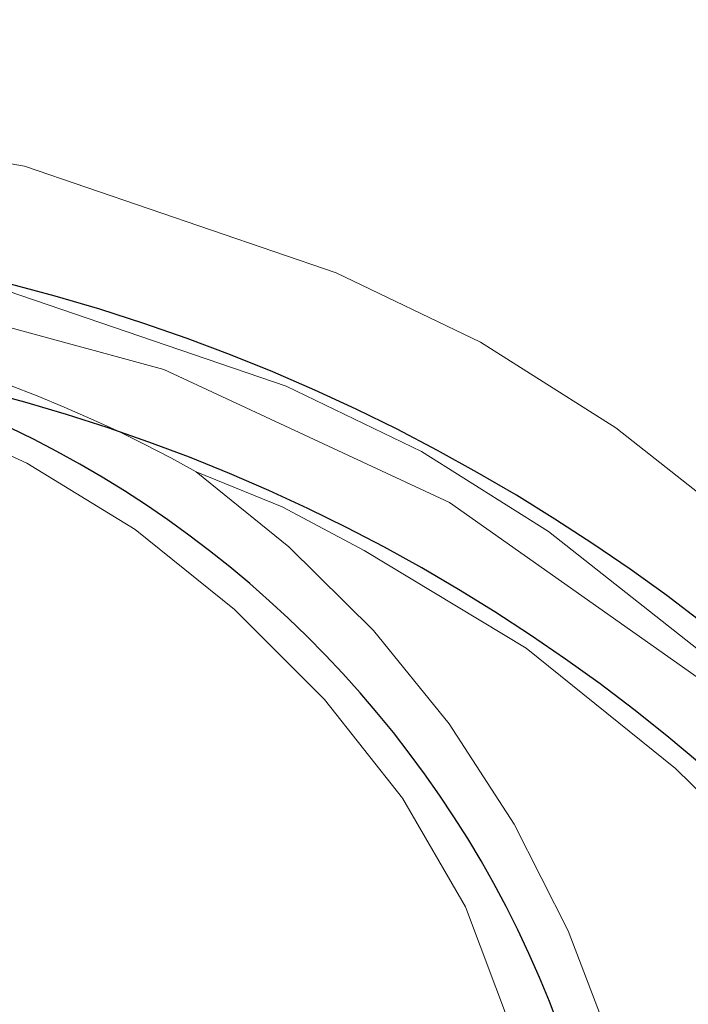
# Model space of a CAD drawing. Header units: inches. Extents: x 0 to 612, y 155 to 655.
# Tile 124 of 138: x 147.43 to 155.57, y 390.16 to 402.14. Entities that reach past the tile are written whole.
import ezdxf

# ---------------------------------------------------------------- set-up
doc = ezdxf.new("R2010")
doc.units = ezdxf.units.IN
doc.header["$MEASUREMENT"] = 0
doc.layers.add('Layer 1', color=7, linetype='Continuous')

# ---------------------------------------------------------------- blocks, each defined once
blk = doc.blocks.new('block 1283')
at = {"layer": 'Layer 1', "lineweight": 0}
for points in [[(146.113, 397.389)], [(147.519, 396.743)]]:
    blk.add_lwpolyline(points, dxfattribs=at)
blk.add_open_spline([(146.113, 397.389), (146.113, 397.389), (147.519, 396.743), (147.519, 396.743), (147.519, 396.743), (146.113, 397.389), (146.113, 397.389)], degree=3, knots=[0, 0, 0, 0, 1, 1, 1, 2, 2, 2, 2], dxfattribs=at)
blk = doc.blocks.new('block 1284')
at = {"layer": 'Layer 1', "lineweight": 0}
for points in [[(147.519, 396.743)], [(148.839, 395.936)]]:
    blk.add_lwpolyline(points, dxfattribs=at)
blk.add_open_spline([(147.519, 396.743), (147.519, 396.743), (148.839, 395.936), (148.839, 395.936), (148.839, 395.936), (147.519, 396.743), (147.519, 396.743)], degree=3, knots=[0, 0, 0, 0, 1, 1, 1, 2, 2, 2, 2], dxfattribs=at)
blk = doc.blocks.new('block 1285')
at = {"layer": 'Layer 1', "lineweight": 0}
for points in [[(148.839, 395.936)], [(150.048, 394.964)]]:
    blk.add_lwpolyline(points, dxfattribs=at)
blk.add_open_spline([(148.839, 395.936), (148.839, 395.936), (150.048, 394.964), (150.048, 394.964), (150.048, 394.964), (148.839, 395.936), (148.839, 395.936)], degree=3, knots=[0, 0, 0, 0, 1, 1, 1, 2, 2, 2, 2], dxfattribs=at)
blk = doc.blocks.new('block 1286')
at = {"layer": 'Layer 1', "lineweight": 0}
for points in [[(150.048, 394.964)], [(151.142, 393.866)]]:
    blk.add_lwpolyline(points, dxfattribs=at)
blk.add_open_spline([(150.048, 394.964), (150.048, 394.964), (151.142, 393.866), (151.142, 393.866), (151.142, 393.866), (150.048, 394.964), (150.048, 394.964)], degree=3, knots=[0, 0, 0, 0, 1, 1, 1, 2, 2, 2, 2], dxfattribs=at)
blk = doc.blocks.new('block 1287')
at = {"layer": 'Layer 1', "lineweight": 0}
for points in [[(151.142, 393.866)], [(152.09, 392.667)]]:
    blk.add_lwpolyline(points, dxfattribs=at)
blk.add_open_spline([(151.142, 393.866), (151.142, 393.866), (152.09, 392.667), (152.09, 392.667), (152.09, 392.667), (151.142, 393.866), (151.142, 393.866)], degree=3, knots=[0, 0, 0, 0, 1, 1, 1, 2, 2, 2, 2], dxfattribs=at)
blk = doc.blocks.new('block 1288')
at = {"layer": 'Layer 1', "lineweight": 0}
for points in [[(152.09, 392.667)], [(152.856, 391.343)]]:
    blk.add_lwpolyline(points, dxfattribs=at)
blk.add_open_spline([(152.09, 392.667), (152.09, 392.667), (152.856, 391.343), (152.856, 391.343), (152.856, 391.343), (152.09, 392.667), (152.09, 392.667)], degree=3, knots=[0, 0, 0, 0, 1, 1, 1, 2, 2, 2, 2], dxfattribs=at)
blk = doc.blocks.new('block 1289')
at = {"layer": 'Layer 1', "lineweight": 0}
for points in [[(152.856, 391.343)], [(153.951, 388.429)]]:
    blk.add_lwpolyline(points, dxfattribs=at)
blk.add_open_spline([(152.856, 391.343), (152.856, 391.343), (153.951, 388.429), (153.951, 388.429), (153.951, 388.429), (152.856, 391.343), (152.856, 391.343)], degree=3, knots=[0, 0, 0, 0, 1, 1, 1, 2, 2, 2, 2], dxfattribs=at)
blk = doc.blocks.new('block 1267')
at = {"layer": 'Layer 1'}
for name in ['block 1283', 'block 1284', 'block 1285', 'block 1286', 'block 1287', 'block 1288', 'block 1289']:
    blk.add_blockref(name, (0, 0), dxfattribs=at)
blk = doc.blocks.new('block 1266')
at = {"layer": 'Layer 1'}
blk.add_blockref('block 1267', (0, 0), dxfattribs=at)
blk = doc.blocks.new('block 1312')
at = {"layer": 'Layer 1', "color": 7, "lineweight": 25}
blk.add_open_spline([(141.594, 372.327), (148.885, 372.327), (154.795, 378.178), (154.795, 385.396), (154.795, 385.396), (154.795, 385.396), (154.795, 385.396), (154.795, 392.614), (148.885, 398.465), (141.594, 398.465), (141.594, 398.465), (141.594, 398.465), (141.594, 398.465), (141.594, 398.465), (141.594, 398.465), (141.594, 398.465)], degree=3, knots=[0, 0, 0, 0, 1, 1, 1, 2, 2, 2, 3, 3, 3, 4, 4, 4, 5, 5, 5, 5], dxfattribs=at)
blk = doc.blocks.new('block 1311')
at = {"layer": 'Layer 1'}
blk.add_blockref('block 1312', (0, 0), dxfattribs=at)
blk = doc.blocks.new('block 1310')
at = {"layer": 'Layer 1'}
blk.add_blockref('block 1311', (0, 0), dxfattribs=at)
blk = doc.blocks.new('block 1333')
at = {"layer": 'Layer 1', "color": 7, "lineweight": 25}
blk.add_open_spline([(141.594, 372.327), (148.885, 372.327), (154.795, 378.178), (154.795, 385.396), (154.795, 385.396), (154.795, 385.396), (154.795, 385.396), (154.795, 392.614), (148.885, 398.465), (141.594, 398.465), (141.594, 398.465), (141.594, 398.465), (141.594, 398.465), (141.594, 398.465), (141.594, 398.465), (141.594, 398.465)], degree=3, knots=[0, 0, 0, 0, 1, 1, 1, 2, 2, 2, 3, 3, 3, 4, 4, 4, 5, 5, 5, 5], dxfattribs=at)
blk = doc.blocks.new('block 1332')
at = {"layer": 'Layer 1'}
blk.add_blockref('block 1333', (0, 0), dxfattribs=at)
blk = doc.blocks.new('block 1331')
at = {"layer": 'Layer 1'}
blk.add_blockref('block 1332', (0, 0), dxfattribs=at)
blk = doc.blocks.new('block 1339')
at = {"layer": 'Layer 1', "lineweight": 0}
for points in [[(147.311, 397.694)], [(147.646, 397.564)]]:
    blk.add_lwpolyline(points, dxfattribs=at)
blk.add_open_spline([(147.311, 397.694), (147.311, 397.694), (147.646, 397.564), (147.646, 397.564), (147.646, 397.564), (147.311, 397.694), (147.311, 397.694)], degree=3, knots=[0, 0, 0, 0, 1, 1, 1, 2, 2, 2, 2], dxfattribs=at)
blk = doc.blocks.new('block 1340')
at = {"layer": 'Layer 1', "lineweight": 0}
for points in [[(147.646, 397.564)], [(147.976, 397.428)]]:
    blk.add_lwpolyline(points, dxfattribs=at)
blk.add_open_spline([(147.646, 397.564), (147.646, 397.564), (147.976, 397.428), (147.976, 397.428), (147.976, 397.428), (147.646, 397.564), (147.646, 397.564)], degree=3, knots=[0, 0, 0, 0, 1, 1, 1, 2, 2, 2, 2], dxfattribs=at)
blk = doc.blocks.new('block 1341')
at = {"layer": 'Layer 1', "lineweight": 0}
for points in [[(147.976, 397.428)], [(148.3, 397.286)]]:
    blk.add_lwpolyline(points, dxfattribs=at)
blk.add_open_spline([(147.976, 397.428), (147.976, 397.428), (148.3, 397.286), (148.3, 397.286), (148.3, 397.286), (147.976, 397.428), (147.976, 397.428)], degree=3, knots=[0, 0, 0, 0, 1, 1, 1, 2, 2, 2, 2], dxfattribs=at)
blk = doc.blocks.new('block 1342')
at = {"layer": 'Layer 1', "lineweight": 0}
for points in [[(148.3, 397.286)], [(148.622, 397.137)]]:
    blk.add_lwpolyline(points, dxfattribs=at)
blk.add_open_spline([(148.3, 397.286), (148.3, 397.286), (148.622, 397.137), (148.622, 397.137), (148.622, 397.137), (148.3, 397.286), (148.3, 397.286)], degree=3, knots=[0, 0, 0, 0, 1, 1, 1, 2, 2, 2, 2], dxfattribs=at)
blk = doc.blocks.new('block 1343')
at = {"layer": 'Layer 1', "lineweight": 0}
for points in [[(148.622, 397.137)], [(148.947, 396.978)]]:
    blk.add_lwpolyline(points, dxfattribs=at)
blk.add_open_spline([(148.622, 397.137), (148.622, 397.137), (148.947, 396.978), (148.947, 396.978), (148.947, 396.978), (148.622, 397.137), (148.622, 397.137)], degree=3, knots=[0, 0, 0, 0, 1, 1, 1, 2, 2, 2, 2], dxfattribs=at)
blk = doc.blocks.new('block 1344')
at = {"layer": 'Layer 1', "lineweight": 0}
for points in [[(148.947, 396.978)], [(149.273, 396.809)]]:
    blk.add_lwpolyline(points, dxfattribs=at)
blk.add_open_spline([(148.947, 396.978), (148.947, 396.978), (149.273, 396.809), (149.273, 396.809), (149.273, 396.809), (148.947, 396.978), (148.947, 396.978)], degree=3, knots=[0, 0, 0, 0, 1, 1, 1, 2, 2, 2, 2], dxfattribs=at)
blk = doc.blocks.new('block 1345')
at = {"layer": 'Layer 1', "lineweight": 0}
for points in [[(149.273, 396.809)], [(149.582, 396.638)]]:
    blk.add_lwpolyline(points, dxfattribs=at)
blk.add_open_spline([(149.273, 396.809), (149.273, 396.809), (149.582, 396.638), (149.582, 396.638), (149.582, 396.638), (149.273, 396.809), (149.273, 396.809)], degree=3, knots=[0, 0, 0, 0, 1, 1, 1, 2, 2, 2, 2], dxfattribs=at)
blk = doc.blocks.new('block 1338')
at = {"layer": 'Layer 1'}
for name in ['block 1339', 'block 1340', 'block 1341', 'block 1342', 'block 1343', 'block 1344', 'block 1345']:
    blk.add_blockref(name, (0, 0), dxfattribs=at)
blk = doc.blocks.new('block 1337')
at = {"layer": 'Layer 1'}
blk.add_blockref('block 1338', (0, 0), dxfattribs=at)
blk = doc.blocks.new('block 1348')
at = {"layer": 'Layer 1', "lineweight": 0}
for points in [[(149.582, 396.638)], [(150.709, 395.726)]]:
    blk.add_lwpolyline(points, dxfattribs=at)
blk.add_open_spline([(149.582, 396.638), (149.582, 396.638), (150.709, 395.726), (150.709, 395.726), (150.709, 395.726), (149.582, 396.638), (149.582, 396.638)], degree=3, knots=[0, 0, 0, 0, 1, 1, 1, 2, 2, 2, 2], dxfattribs=at)
blk = doc.blocks.new('block 1349')
at = {"layer": 'Layer 1', "lineweight": 0}
for points in [[(150.709, 395.726)], [(151.737, 394.709)]]:
    blk.add_lwpolyline(points, dxfattribs=at)
blk.add_open_spline([(150.709, 395.726), (150.709, 395.726), (151.737, 394.709), (151.737, 394.709), (151.737, 394.709), (150.709, 395.726), (150.709, 395.726)], degree=3, knots=[0, 0, 0, 0, 1, 1, 1, 2, 2, 2, 2], dxfattribs=at)
blk = doc.blocks.new('block 1350')
at = {"layer": 'Layer 1', "lineweight": 0}
for points in [[(151.737, 394.709)], [(152.658, 393.57)]]:
    blk.add_lwpolyline(points, dxfattribs=at)
blk.add_open_spline([(151.737, 394.709), (151.737, 394.709), (152.658, 393.57), (152.658, 393.57), (152.658, 393.57), (151.737, 394.709), (151.737, 394.709)], degree=3, knots=[0, 0, 0, 0, 1, 1, 1, 2, 2, 2, 2], dxfattribs=at)
blk = doc.blocks.new('block 1351')
at = {"layer": 'Layer 1', "lineweight": 0}
for points in [[(152.658, 393.57)], [(153.449, 392.348)]]:
    blk.add_lwpolyline(points, dxfattribs=at)
blk.add_open_spline([(152.658, 393.57), (152.658, 393.57), (153.449, 392.348), (153.449, 392.348), (153.449, 392.348), (152.658, 393.57), (152.658, 393.57)], degree=3, knots=[0, 0, 0, 0, 1, 1, 1, 2, 2, 2, 2], dxfattribs=at)
blk = doc.blocks.new('block 1352')
at = {"layer": 'Layer 1', "lineweight": 0}
for points in [[(153.449, 392.348)], [(154.106, 391.051)]]:
    blk.add_lwpolyline(points, dxfattribs=at)
blk.add_open_spline([(153.449, 392.348), (153.449, 392.348), (154.106, 391.051), (154.106, 391.051), (154.106, 391.051), (153.449, 392.348), (153.449, 392.348)], degree=3, knots=[0, 0, 0, 0, 1, 1, 1, 2, 2, 2, 2], dxfattribs=at)
blk = doc.blocks.new('block 1353')
at = {"layer": 'Layer 1', "lineweight": 0}
for points in [[(154.106, 391.051)], [(154.625, 389.689)]]:
    blk.add_lwpolyline(points, dxfattribs=at)
blk.add_open_spline([(154.106, 391.051), (154.106, 391.051), (154.625, 389.689), (154.625, 389.689), (154.625, 389.689), (154.106, 391.051), (154.106, 391.051)], degree=3, knots=[0, 0, 0, 0, 1, 1, 1, 2, 2, 2, 2], dxfattribs=at)
blk = doc.blocks.new('block 1354')
at = {"layer": 'Layer 1', "lineweight": 0}
for points in [[(154.625, 389.689)], [(155.001, 388.275)]]:
    blk.add_lwpolyline(points, dxfattribs=at)
blk.add_open_spline([(154.625, 389.689), (154.625, 389.689), (155.001, 388.275), (155.001, 388.275), (155.001, 388.275), (154.625, 389.689), (154.625, 389.689)], degree=3, knots=[0, 0, 0, 0, 1, 1, 1, 2, 2, 2, 2], dxfattribs=at)
blk = doc.blocks.new('block 1355')
at = {"layer": 'Layer 1', "lineweight": 0}
for points in [[(155.001, 388.275)], [(155.221, 386.828)]]:
    blk.add_lwpolyline(points, dxfattribs=at)
blk.add_open_spline([(155.001, 388.275), (155.001, 388.275), (155.221, 386.828), (155.221, 386.828), (155.221, 386.828), (155.001, 388.275), (155.001, 388.275)], degree=3, knots=[0, 0, 0, 0, 1, 1, 1, 2, 2, 2, 2], dxfattribs=at)
blk = doc.blocks.new('block 1356')
at = {"layer": 'Layer 1', "lineweight": 0}
for points in [[(155.221, 386.828)], [(155.293, 385.396)]]:
    blk.add_lwpolyline(points, dxfattribs=at)
blk.add_open_spline([(155.221, 386.828), (155.221, 386.828), (155.293, 385.396), (155.293, 385.396), (155.293, 385.396), (155.221, 386.828), (155.221, 386.828)], degree=3, knots=[0, 0, 0, 0, 1, 1, 1, 2, 2, 2, 2], dxfattribs=at)
blk = doc.blocks.new('block 1347')
at = {"layer": 'Layer 1'}
for name in ['block 1348', 'block 1349', 'block 1350', 'block 1351', 'block 1352', 'block 1353', 'block 1354', 'block 1355', 'block 1356']:
    blk.add_blockref(name, (0, 0), dxfattribs=at)
blk = doc.blocks.new('block 1346')
at = {"layer": 'Layer 1'}
blk.add_blockref('block 1347', (0, 0), dxfattribs=at)
blk = doc.blocks.new('block 1484')
at = {"layer": 'Layer 1', "lineweight": 0}
for points in [[(149.582, 396.638)], [(150.629, 396.215)]]:
    blk.add_lwpolyline(points, dxfattribs=at)
blk.add_open_spline([(149.582, 396.638), (149.582, 396.638), (150.629, 396.215), (150.629, 396.215), (150.629, 396.215), (149.582, 396.638), (149.582, 396.638)], degree=3, knots=[0, 0, 0, 0, 1, 1, 1, 2, 2, 2, 2], dxfattribs=at)
blk = doc.blocks.new('block 1485')
at = {"layer": 'Layer 1', "lineweight": 0}
for points in [[(150.629, 396.215)], [(151.625, 395.68)]]:
    blk.add_lwpolyline(points, dxfattribs=at)
blk.add_open_spline([(150.629, 396.215), (150.629, 396.215), (151.625, 395.68), (151.625, 395.68), (151.625, 395.68), (150.629, 396.215), (150.629, 396.215)], degree=3, knots=[0, 0, 0, 0, 1, 1, 1, 2, 2, 2, 2], dxfattribs=at)
blk = doc.blocks.new('block 1486')
at = {"layer": 'Layer 1', "lineweight": 0}
for points in [[(151.625, 395.68)], [(153.594, 394.494)]]:
    blk.add_lwpolyline(points, dxfattribs=at)
blk.add_open_spline([(151.625, 395.68), (151.625, 395.68), (153.594, 394.494), (153.594, 394.494), (153.594, 394.494), (151.625, 395.68), (151.625, 395.68)], degree=3, knots=[0, 0, 0, 0, 1, 1, 1, 2, 2, 2, 2], dxfattribs=at)
blk = doc.blocks.new('block 1487')
at = {"layer": 'Layer 1', "lineweight": 0}
for points in [[(153.594, 394.494)], [(155.41, 393.027)]]:
    blk.add_lwpolyline(points, dxfattribs=at)
blk.add_open_spline([(153.594, 394.494), (153.594, 394.494), (155.41, 393.027), (155.41, 393.027), (155.41, 393.027), (153.594, 394.494), (153.594, 394.494)], degree=3, knots=[0, 0, 0, 0, 1, 1, 1, 2, 2, 2, 2], dxfattribs=at)
blk = doc.blocks.new('block 1488')
at = {"layer": 'Layer 1', "lineweight": 0}
for points in [[(155.41, 393.027)], [(156.975, 391.491)]]:
    blk.add_lwpolyline(points, dxfattribs=at)
blk.add_open_spline([(155.41, 393.027), (155.41, 393.027), (156.975, 391.491), (156.975, 391.491), (156.975, 391.491), (155.41, 393.027), (155.41, 393.027)], degree=3, knots=[0, 0, 0, 0, 1, 1, 1, 2, 2, 2, 2], dxfattribs=at)
blk = doc.blocks.new('block 1483')
at = {"layer": 'Layer 1'}
for name in ['block 1484', 'block 1485', 'block 1486', 'block 1487', 'block 1488']:
    blk.add_blockref(name, (0, 0), dxfattribs=at)
blk = doc.blocks.new('block 1482')
at = {"layer": 'Layer 1'}
blk.add_blockref('block 1483', (0, 0), dxfattribs=at)
blk = doc.blocks.new('block 1583')
at = {"layer": 'Layer 1', "color": 7, "lineweight": 25}
blk.add_open_spline([(141.594, 355.609), (153.501, 355.609), (163.154, 365.165), (163.154, 376.953), (163.154, 376.953), (163.154, 376.953), (163.154, 376.953), (163.154, 388.74), (153.501, 398.298), (141.594, 398.298), (141.594, 398.298), (141.594, 398.298), (141.594, 398.298), (141.594, 398.298), (141.594, 398.298), (141.594, 398.298)], degree=3, knots=[0, 0, 0, 0, 1, 1, 1, 2, 2, 2, 3, 3, 3, 4, 4, 4, 5, 5, 5, 5], dxfattribs=at)
blk = doc.blocks.new('block 1582')
at = {"layer": 'Layer 1'}
blk.add_blockref('block 1583', (0, 0), dxfattribs=at)
blk = doc.blocks.new('block 1581')
at = {"layer": 'Layer 1'}
blk.add_blockref('block 1582', (0, 0), dxfattribs=at)
blk = doc.blocks.new('block 2519')
at = {"layer": 'Layer 1', "lineweight": 0}
for points in [[(145.447, 398.906)], [(149.188, 397.886)]]:
    blk.add_lwpolyline(points, dxfattribs=at)
blk.add_open_spline([(145.447, 398.906), (145.447, 398.906), (149.188, 397.886), (149.188, 397.886), (149.188, 397.886), (145.447, 398.906), (145.447, 398.906)], degree=3, knots=[0, 0, 0, 0, 1, 1, 1, 2, 2, 2, 2], dxfattribs=at)
blk = doc.blocks.new('block 2520')
at = {"layer": 'Layer 1', "lineweight": 0}
for points in [[(149.188, 397.886)], [(152.661, 396.267)]]:
    blk.add_lwpolyline(points, dxfattribs=at)
blk.add_open_spline([(149.188, 397.886), (149.188, 397.886), (152.661, 396.267), (152.661, 396.267), (152.661, 396.267), (149.188, 397.886), (149.188, 397.886)], degree=3, knots=[0, 0, 0, 0, 1, 1, 1, 2, 2, 2, 2], dxfattribs=at)
blk = doc.blocks.new('block 2521')
at = {"layer": 'Layer 1', "lineweight": 0}
for points in [[(152.661, 396.267)], [(155.842, 394.021)]]:
    blk.add_lwpolyline(points, dxfattribs=at)
blk.add_open_spline([(152.661, 396.267), (152.661, 396.267), (155.842, 394.021), (155.842, 394.021), (155.842, 394.021), (152.661, 396.267), (152.661, 396.267)], degree=3, knots=[0, 0, 0, 0, 1, 1, 1, 2, 2, 2, 2], dxfattribs=at)
blk = doc.blocks.new('block 2508')
at = {"layer": 'Layer 1'}
for name in ['block 2519', 'block 2520', 'block 2521']:
    blk.add_blockref(name, (0, 0), dxfattribs=at)
blk = doc.blocks.new('block 2507')
at = {"layer": 'Layer 1'}
blk.add_blockref('block 2508', (0, 0), dxfattribs=at)
blk = doc.blocks.new('block 2574')
at = {"layer": 'Layer 1', "lineweight": 0}
for points in [[(147.123, 398.896)], [(150.676, 397.681)]]:
    blk.add_lwpolyline(points, dxfattribs=at)
blk.add_open_spline([(147.123, 398.896), (147.123, 398.896), (150.676, 397.681), (150.676, 397.681), (150.676, 397.681), (147.123, 398.896), (147.123, 398.896)], degree=3, knots=[0, 0, 0, 0, 1, 1, 1, 2, 2, 2, 2], dxfattribs=at)
blk = doc.blocks.new('block 2575')
at = {"layer": 'Layer 1', "lineweight": 0}
for points in [[(150.676, 397.681)], [(152.323, 396.888)]]:
    blk.add_lwpolyline(points, dxfattribs=at)
blk.add_open_spline([(150.676, 397.681), (150.676, 397.681), (152.323, 396.888), (152.323, 396.888), (152.323, 396.888), (150.676, 397.681), (150.676, 397.681)], degree=3, knots=[0, 0, 0, 0, 1, 1, 1, 2, 2, 2, 2], dxfattribs=at)
blk = doc.blocks.new('block 2576')
at = {"layer": 'Layer 1', "lineweight": 0}
for points in [[(152.323, 396.888)], [(153.867, 395.911)]]:
    blk.add_lwpolyline(points, dxfattribs=at)
blk.add_open_spline([(152.323, 396.888), (152.323, 396.888), (153.867, 395.911), (153.867, 395.911), (153.867, 395.911), (152.323, 396.888), (152.323, 396.888)], degree=3, knots=[0, 0, 0, 0, 1, 1, 1, 2, 2, 2, 2], dxfattribs=at)
blk = doc.blocks.new('block 2577')
at = {"layer": 'Layer 1', "lineweight": 0}
for points in [[(153.867, 395.911)], [(156.845, 393.562)]]:
    blk.add_lwpolyline(points, dxfattribs=at)
blk.add_open_spline([(153.867, 395.911), (153.867, 395.911), (156.845, 393.562), (156.845, 393.562), (156.845, 393.562), (153.867, 395.911), (153.867, 395.911)], degree=3, knots=[0, 0, 0, 0, 1, 1, 1, 2, 2, 2, 2], dxfattribs=at)
blk = doc.blocks.new('block 2557')
at = {"layer": 'Layer 1'}
for name in ['block 2574', 'block 2575', 'block 2576', 'block 2577']:
    blk.add_blockref(name, (0, 0), dxfattribs=at)
blk = doc.blocks.new('block 2556')
at = {"layer": 'Layer 1'}
blk.add_blockref('block 2557', (0, 0), dxfattribs=at)
blk = doc.blocks.new('block 2605')
at = {"layer": 'Layer 1', "color": 7, "lineweight": 25}
blk.add_open_spline([(141.594, 354.268), (154.25, 354.268), (164.51, 364.424), (164.51, 376.953), (164.51, 376.953), (164.51, 376.953), (164.51, 376.953), (164.51, 389.481), (154.25, 399.639), (141.594, 399.639), (141.594, 399.639), (141.594, 399.639), (141.594, 399.639), (141.594, 399.639), (141.594, 399.639), (141.594, 399.639)], degree=3, knots=[0, 0, 0, 0, 1, 1, 1, 2, 2, 2, 3, 3, 3, 4, 4, 4, 5, 5, 5, 5], dxfattribs=at)
blk = doc.blocks.new('block 2604')
at = {"layer": 'Layer 1'}
blk.add_blockref('block 2605', (0, 0), dxfattribs=at)
blk = doc.blocks.new('block 2603')
at = {"layer": 'Layer 1'}
blk.add_blockref('block 2604', (0, 0), dxfattribs=at)
blk = doc.blocks.new('block 2626')
at = {"layer": 'Layer 1', "color": 7, "lineweight": 25}
blk.add_open_spline([(141.594, 354.268), (154.25, 354.268), (164.51, 364.424), (164.51, 376.953), (164.51, 376.953), (164.51, 376.953), (164.51, 376.953), (164.51, 389.481), (154.25, 399.639), (141.594, 399.639), (141.594, 399.639), (141.594, 399.639), (141.594, 399.639), (141.594, 399.639), (141.594, 399.639), (141.594, 399.639)], degree=3, knots=[0, 0, 0, 0, 1, 1, 1, 2, 2, 2, 3, 3, 3, 4, 4, 4, 5, 5, 5, 5], dxfattribs=at)
blk = doc.blocks.new('block 2625')
at = {"layer": 'Layer 1'}
blk.add_blockref('block 2626', (0, 0), dxfattribs=at)
blk = doc.blocks.new('block 2624')
at = {"layer": 'Layer 1'}
blk.add_blockref('block 2625', (0, 0), dxfattribs=at)
blk = doc.blocks.new('block 3484')
at = {"layer": 'Layer 1', "color": 7, "lineweight": 25}
blk.add_open_spline([(171.488, 378.554), (170.882, 394.476), (157.525, 407.136), (141.594, 406.891)], degree=3, dxfattribs=at)
blk = doc.blocks.new('block 3483')
at = {"layer": 'Layer 1'}
blk.add_blockref('block 3484', (0, 0), dxfattribs=at)
blk = doc.blocks.new('block 3482')
at = {"layer": 'Layer 1'}
blk.add_blockref('block 3483', (0, 0), dxfattribs=at)
blk = doc.blocks.new('block 4707')
at = {"layer": 'Layer 1', "lineweight": 0}
for points in [[(154.686, 397.175)], [(157.862, 394.67)]]:
    blk.add_lwpolyline(points, dxfattribs=at)
blk.add_open_spline([(157.862, 394.67), (157.862, 394.67), (154.686, 397.175), (154.686, 397.175), (154.686, 397.175), (157.862, 394.67), (157.862, 394.67)], degree=3, knots=[0, 0, 0, 0, 1, 1, 1, 2, 2, 2, 2], dxfattribs=at)
blk = doc.blocks.new('block 4708')
at = {"layer": 'Layer 1', "lineweight": 0}
for points in [[(153.039, 398.217)], [(154.686, 397.175)]]:
    blk.add_lwpolyline(points, dxfattribs=at)
blk.add_open_spline([(154.686, 397.175), (154.686, 397.175), (153.039, 398.217), (153.039, 398.217), (153.039, 398.217), (154.686, 397.175), (154.686, 397.175)], degree=3, knots=[0, 0, 0, 0, 1, 1, 1, 2, 2, 2, 2], dxfattribs=at)
blk = doc.blocks.new('block 4709')
at = {"layer": 'Layer 1', "lineweight": 0}
for points in [[(151.282, 399.062)], [(153.039, 398.217)]]:
    blk.add_lwpolyline(points, dxfattribs=at)
blk.add_open_spline([(153.039, 398.217), (153.039, 398.217), (151.282, 399.062), (151.282, 399.062), (151.282, 399.062), (153.039, 398.217), (153.039, 398.217)], degree=3, knots=[0, 0, 0, 0, 1, 1, 1, 2, 2, 2, 2], dxfattribs=at)
blk = doc.blocks.new('block 4710')
at = {"layer": 'Layer 1', "lineweight": 0}
for points in [[(147.492, 400.36)], [(151.282, 399.062)]]:
    blk.add_lwpolyline(points, dxfattribs=at)
blk.add_open_spline([(151.282, 399.062), (151.282, 399.062), (147.492, 400.36), (147.492, 400.36), (147.492, 400.36), (151.282, 399.062), (151.282, 399.062)], degree=3, knots=[0, 0, 0, 0, 1, 1, 1, 2, 2, 2, 2], dxfattribs=at)
blk = doc.blocks.new('block 4711')
at = {"layer": 'Layer 1', "lineweight": 0}
for points in [[(143.576, 401.044)], [(147.492, 400.36)]]:
    blk.add_lwpolyline(points, dxfattribs=at)
blk.add_open_spline([(147.492, 400.36), (147.492, 400.36), (143.576, 401.044), (143.576, 401.044), (143.576, 401.044), (147.492, 400.36), (147.492, 400.36)], degree=3, knots=[0, 0, 0, 0, 1, 1, 1, 2, 2, 2, 2], dxfattribs=at)
blk = doc.blocks.new('block 4698')
at = {"layer": 'Layer 1'}
for name in ['block 4711', 'block 4710', 'block 4709', 'block 4708', 'block 4707']:
    blk.add_blockref(name, (0, 0), dxfattribs=at)
blk = doc.blocks.new('block 4697')
at = {"layer": 'Layer 1'}
blk.add_blockref('block 4698', (0, 0), dxfattribs=at)
blk = doc.blocks.new('block 4920')
at = {"layer": 'Layer 1', "lineweight": 0}
for points in [[(154.021, 403.375)], [(156.625, 401.968)]]:
    blk.add_lwpolyline(points, dxfattribs=at)
blk.add_open_spline([(154.021, 403.375), (154.021, 403.375), (156.625, 401.968), (156.625, 401.968), (156.625, 401.968), (154.021, 403.375), (154.021, 403.375)], degree=3, knots=[0, 0, 0, 0, 1, 1, 1, 2, 2, 2, 2], dxfattribs=at)
blk = doc.blocks.new('block 4907')
at = {"layer": 'Layer 1'}
blk.add_blockref('block 4920', (0, 0), dxfattribs=at)
blk = doc.blocks.new('block 4906')
at = {"layer": 'Layer 1'}
blk.add_blockref('block 4907', (0, 0), dxfattribs=at)
blk = doc.blocks.new('block 921')
at = {"layer": 'Layer 1'}
for name in ['block 3482', 'block 4906', 'block 4697', 'block 2556', 'block 2603', 'block 2624', 'block 2507', 'block 1310', 'block 1331', 'block 1581', 'block 1266', 'block 1337', 'block 1346', 'block 1482']:
    blk.add_blockref(name, (0, 0), dxfattribs=at)
blk = doc.blocks.new('block 920')
at = {"layer": 'Layer 1'}
blk.add_blockref('block 921', (0, 0), dxfattribs=at)
blk = doc.blocks.new('block 2')
at = {"layer": 'Layer 1'}
blk.add_blockref('block 920', (0, 0), dxfattribs=at)

msp = doc.modelspace()

# ---------------------------------------------------------------- block references
at = {"layer": 'Layer 1'}
msp.add_blockref('block 2', (0, 0), dxfattribs=at)

doc.saveas('drawing.dxf')
